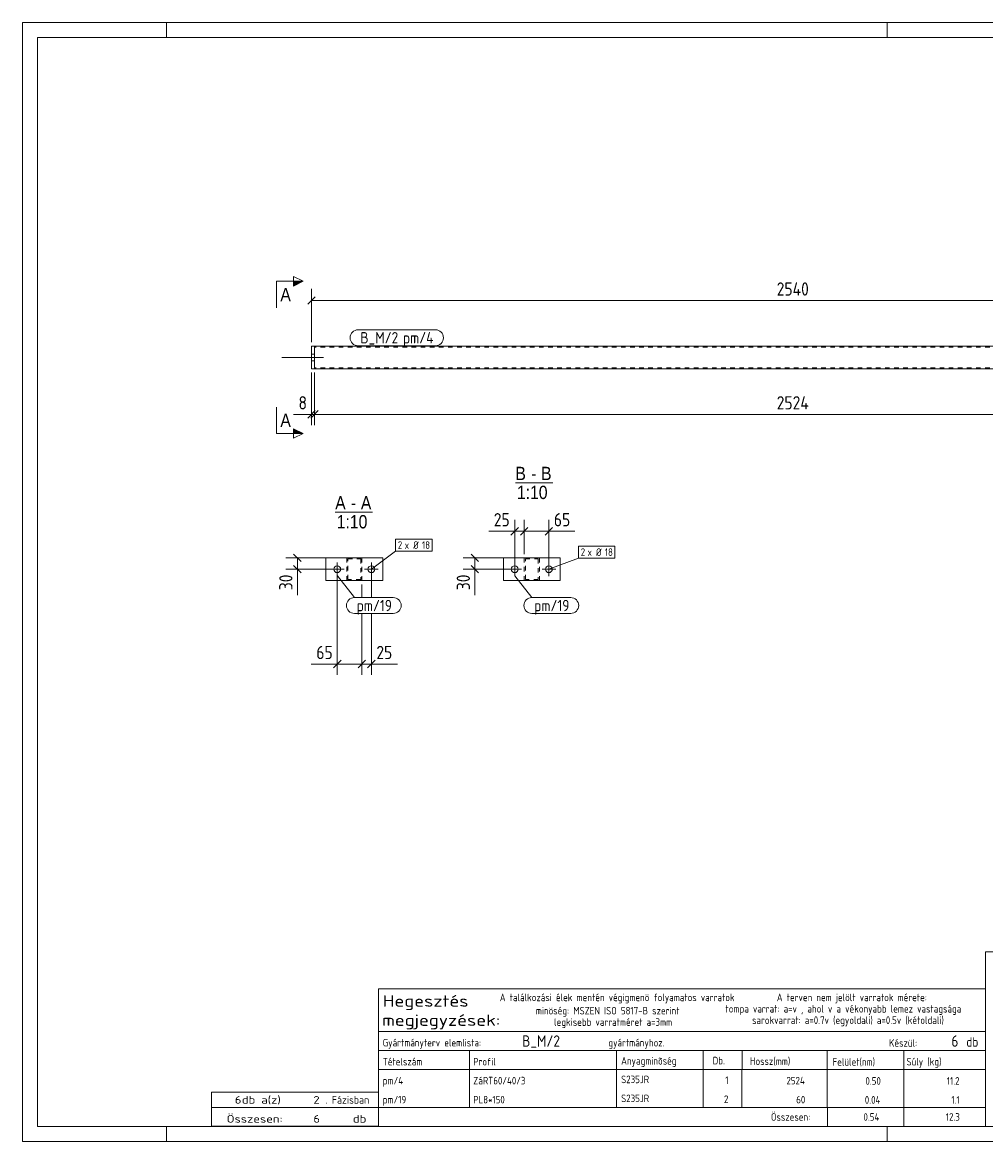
# Model space of a CAD drawing. Header units: millimetres. Extents: x 1 to 419, y 1 to 296.
# Tile 1 of 2: x 1 to 255, y 1 to 296. Entities that reach past the tile are written whole.
import ezdxf

# ---------------------------------------------------------------- set-up
doc = ezdxf.new("R2010")
doc.units = ezdxf.units.MM
doc.header["$LTSCALE"] = 0.6
doc.linetypes.add('XKITLINE00', pattern=[0])
doc.linetypes.add('XKITLINE02', pattern=[4, 2, -2])
for name, color, linetype, lineweight in [('Bolt', 7, 'Continuous', 0), ('BoltMark', 3, 'Continuous', 0), ('DrawingSheet', 5, 'Continuous', 0), ('OtherObjectType', 1, 'Continuous', 0), ('Part', 2, 'Continuous', 0), ('PartMark', 3, 'Continuous', 0), ('Section', 6, 'Continuous', 0), ('Z-DIMENSIONS', 1, 'Continuous', 0)]:
    doc.layers.add(name, color=color, linetype=linetype, lineweight=lineweight)
doc.styles.add('ARIAL', font='ARIAL.TTF')
doc.styles.add('ISOCPEUR', font='ISOCPEUR.TTF')

msp = doc.modelspace()

# ---------------------------------------------------------------- hatches: boundary and pattern name
at = {"layer": 'Section'}
for points in [[(72.5, 227.75), (75, 227.75), (72.5, 226.5)], [(72.5, 188.87), (75, 187.62), (72.5, 187.62)]]:
    msp.add_hatch(color=6, dxfattribs=at).paths.add_polyline_path(points, flags=17)

# ---------------------------------------------------------------- linework, layer by layer
at = {"layer": 'Bolt', "color": 3, "linetype": 'XKITLINE00', "lineweight": 0}
for p, q in [((69.4, 207.68), (80.4, 207.68)), ((69.4, 207.68), (80.4, 207.68)), ((77.2, 208.58), (78, 208.58)), ((77.2, 208.58), (78, 208.58)), ((77.2, 206.78), (78, 206.78)), ((77.2, 206.78), (78, 206.78)), ((84, 150.07), (84, 153.67)), ((93, 150.07), (93, 153.67)), ((130.78, 150.07), (130.78, 153.67)), ((139.78, 150.07), (139.78, 153.67)), ((85.8, 151.87), (82.2, 151.87)), ((94.8, 151.87), (91.2, 151.87)), ((128.98, 151.87), (132.58, 151.87)), ((137.98, 151.87), (141.58, 151.87))]:
    msp.add_line(p, q, dxfattribs=at)
for centre in [(84, 151.87), (93, 151.87), (130.78, 151.87), (139.78, 151.87)]:
    msp.add_circle(centre, 0.9, dxfattribs=at)
at = {"layer": 'BoltMark', "color": 7, "linetype": 'XKITLINE00', "lineweight": 0}
for p, q in [((99.36, 159.83), (108.98, 159.83)), ((99.36, 156.63), (99.36, 159.83)), ((108.98, 156.63), (108.98, 159.83)), ((93, 151.87), (99.36, 156.63)), ((99.36, 156.63), (108.98, 156.63)), ((147.58, 157.97), (157.2, 157.97)), ((147.58, 154.77), (147.58, 157.97)), ((157.2, 154.77), (157.2, 157.97)), ((139.78, 151.87), (147.58, 154.77)), ((147.58, 154.77), (157.2, 154.77))]:
    msp.add_line(p, q, dxfattribs=at)
at = {"layer": 'DrawingSheet', "color": 2, "linetype": 'XKITLINE00', "lineweight": 0}
for p, q in [((419, 296), (1, 296)), ((1, 296), (1, 1)), ((39, 292), (39, 296)), ((229, 292), (229, 296)), ((39, 1), (39, 5)), ((229, 1), (229, 5)), ((1, 1), (419, 1))]:
    msp.add_line(p, q, dxfattribs=at)
at = {"layer": 'DrawingSheet', "color": 3, "linetype": 'XKITLINE00', "lineweight": 0}
for p, q in [((415, 292), (5, 292)), ((5, 292), (5, 5)), ((5, 5), (415, 5))]:
    msp.add_line(p, q, dxfattribs=at)
at = {"layer": 'OtherObjectType', "color": 6, "linetype": 'XKITLINE00', "lineweight": 0}
for p, q in [((130.95, 174.62), (140.83, 174.62)), ((83.45, 166.88), (93.33, 166.88))]:
    msp.add_line(p, q, dxfattribs=at)
at = {"layer": 'OtherObjectType', "color": 7, "linetype": 'XKITLINE00', "lineweight": 0}
for p, q in [((254.84, 51.05), (254.84, 6.75)), ((254.84, 51.05), (415, 51.05)), ((94.84, 30.01), (94.84, 41.26)), ((94.84, 41.26), (254.84, 41.26)), ((254.84, 41.26), (254.84, 30.01)), ((94.84, 30.01), (254.84, 30.01)), ((94.84, 30.01), (254.84, 30.01)), ((94.84, 30.01), (94.84, 25.01)), ((254.84, 30.01), (254.84, 25.01)), ((94.84, 25.01), (254.84, 25.01)), ((94.84, 25.01), (94.84, 20.01)), ((118.84, 25.01), (118.84, 20.01)), ((157.61, 20.01), (157.61, 25.01)), ((180.5, 25.01), (180.5, 20.01)), ((190.7, 25), (190.7, 20.13)), ((213.15, 25.01), (213.15, 20.01)), ((233.33, 25.01), (233.33, 20.01)), ((254.84, 25.01), (254.84, 20.01)), ((94.84, 20.01), (254.84, 20.01)), ((94.84, 20.01), (94.84, 15.01)), ((118.84, 20.01), (118.84, 15.01)), ((157.61, 15.01), (157.61, 20.01)), ((180.5, 20.01), (180.5, 15.01)), ((190.67, 20), (190.67, 15)), ((213.18, 20.01), (213.18, 15.01)), ((233.33, 20.01), (233.33, 15.01)), ((254.84, 20.01), (254.84, 15.01)), ((94.84, 15), (94.84, 10)), ((118.84, 15), (118.84, 10)), ((157.61, 10), (157.61, 15)), ((180.5, 15), (180.5, 10)), ((190.67, 15), (190.67, 10)), ((213.18, 15), (213.18, 10)), ((233.33, 15), (233.33, 10)), ((254.84, 15), (254.84, 10)), ((50.84, 10), (50.84, 14)), ((50.84, 14), (94.84, 14)), ((94.84, 10), (94.84, 14)), ((50.84, 10), (94.84, 10)), ((50.85, 5.02), (50.84, 9.99)), ((50.84, 9.98), (94.74, 9.98)), ((94.84, 10), (254.84, 10)), ((94.84, 10), (94.84, 5)), ((213.19, 10), (213.19, 5)), ((233.31, 10), (233.31, 5)), ((254.84, 10), (254.84, 5)), ((50.89, 5.03), (94.79, 5.03)), ((94.84, 5), (254.84, 5))]:
    msp.add_line(p, q, dxfattribs=at)
at = {"layer": 'Part', "color": 2, "linetype": 'XKITLINE00', "lineweight": 0}
for p, q in [((77.2, 204.68), (77.2, 210.68)), ((78, 210.68), (77.2, 210.68)), ((330.4, 210.68), (78, 210.68)), ((78, 204.68), (78, 210.68)), ((78, 204.68), (77.2, 204.68)), ((330.4, 204.68), (78, 204.68)), ((81, 148.87), (81, 154.87)), ((96, 154.87), (81, 154.87)), ((96, 148.87), (96, 154.87)), ((127.78, 148.87), (127.78, 154.87)), ((127.78, 154.87), (142.78, 154.87)), ((142.78, 154.87), (142.78, 148.87)), ((96, 148.87), (81, 148.87)), ((142.78, 148.87), (127.78, 148.87))]:
    msp.add_line(p, q, dxfattribs=at)
at = {"layer": 'Part', "color": 7, "linetype": 'XKITLINE02', "lineweight": 0}
for p, q in [((78, 204.68), (78, 210.68)), ((330.4, 210.38), (78, 210.38)), ((330.4, 204.98), (78, 204.98)), ((90.5, 154.87), (86.5, 154.87)), ((86.5, 154.87), (86.5, 148.87)), ((86.8, 149.17), (86.8, 154.57)), ((86.8, 154.57), (90.2, 154.57)), ((90.2, 154.57), (90.2, 149.17)), ((90.5, 148.87), (90.5, 154.87)), ((137.28, 154.87), (133.28, 154.87)), ((133.28, 154.87), (133.28, 148.87)), ((133.58, 149.17), (133.58, 154.57)), ((133.58, 154.57), (136.98, 154.57)), ((136.98, 154.57), (136.98, 149.17)), ((137.28, 148.87), (137.28, 154.87)), ((86.5, 148.87), (90.5, 148.87)), ((90.2, 149.17), (86.8, 149.17)), ((133.28, 148.87), (137.28, 148.87)), ((136.98, 149.17), (133.58, 149.17))]:
    msp.add_line(p, q, dxfattribs=at)
at = {"layer": 'PartMark', "color": 7, "linetype": 'XKITLINE00', "lineweight": 0}
for p, q in [((89.5, 214.98), (109.9, 214.98)), ((89.5, 210.78), (109.9, 210.78)), ((84.03, 150.1), (88.53, 144.4)), ((130.81, 150.1), (135.31, 144.4)), ((88.53, 144.4), (98.75, 144.4)), ((135.31, 144.4), (145.54, 144.4)), ((88.53, 140.2), (98.75, 140.2)), ((135.31, 140.2), (145.54, 140.2))]:
    msp.add_line(p, q, dxfattribs=at)
for centre, start, end in [((89.5, 212.88), 90, 270), ((109.9, 212.88), 270, 90), ((88.53, 142.3), 90, 270), ((98.75, 142.3), 270, 90), ((135.31, 142.3), 90, 270), ((145.54, 142.3), 270, 90)]:
    msp.add_arc(centre, 2.1, start, end, dxfattribs=at)
at = {"layer": 'Section', "color": 6, "linetype": 'XKITLINE00', "lineweight": 0}
for p, q in [((68, 227.75), (68, 220.75)), ((68, 227.75), (75, 227.75)), ((72.5, 226.5), (72.5, 229)), ((72.5, 229), (75, 227.75)), ((75, 227.75), (72.5, 226.5)), ((68, 187.62), (68, 194.62)), ((75, 187.62), (72.5, 188.87)), ((72.5, 188.87), (72.5, 186.37)), ((68, 187.62), (75, 187.62)), ((75, 187.62), (72.5, 186.37))]:
    msp.add_line(p, q, dxfattribs=at)
at = {"layer": 'Z-DIMENSIONS', "color": 7, "linetype": 'XKITLINE00', "lineweight": 0}
for p, q in [((77.2, 211.68), (77.2, 225.73)), ((78.19, 223.67), (76.21, 221.69)), ((77.2, 222.68), (331.2, 222.68)), ((77.2, 203.68), (77.2, 189.88)), ((78, 203.68), (78, 189.88)), ((78, 203.68), (78, 189.88)), ((77.2, 192.68), (72.47, 192.68)), ((77.2, 192.68), (72.47, 192.68)), ((78.19, 193.67), (76.21, 191.69)), ((78.99, 193.67), (77.01, 191.69)), ((78.99, 193.67), (77.01, 191.69)), ((77.2, 192.68), (78, 192.68)), ((78, 192.68), (330.4, 192.68)), ((131.77, 162.86), (129.79, 160.88)), ((130.78, 152.87), (130.78, 164.92)), ((134.27, 162.86), (132.29, 160.88)), ((134.27, 162.86), (132.29, 160.88)), ((133.28, 155.87), (133.28, 164.92)), ((133.28, 155.87), (133.28, 164.92)), ((140.77, 162.86), (138.79, 160.88)), ((139.78, 152.87), (139.78, 164.92)), ((130.78, 161.87), (123.95, 161.87)), ((130.78, 161.87), (123.95, 161.87)), ((130.78, 161.87), (133.28, 161.87)), ((133.28, 161.87), (139.78, 161.87)), ((139.78, 161.87), (146.62, 161.87)), ((139.78, 161.87), (146.62, 161.87)), ((85.5, 154.87), (70.45, 154.87)), ((72.51, 155.86), (74.49, 153.88)), ((73.5, 151.87), (73.5, 154.87)), ((132.28, 154.87), (117.23, 154.87)), ((119.29, 155.86), (121.27, 153.88)), ((120.28, 151.87), (120.28, 154.87)), ((83, 151.87), (70.45, 151.87)), ((72.51, 152.86), (74.49, 150.88)), ((73.5, 151.87), (73.5, 145.03)), ((73.5, 151.87), (73.5, 145.03)), ((84, 150.87), (84, 124.07)), ((93, 150.87), (93, 144.4)), ((129.78, 151.87), (117.23, 151.87)), ((119.29, 152.86), (121.27, 150.88)), ((120.28, 151.87), (120.28, 145.03)), ((120.28, 151.87), (120.28, 145.03)), ((90.5, 147.87), (90.5, 144.4)), ((90.5, 147.87), (90.5, 144.4)), ((90.5, 140.2), (90.5, 124.07)), ((90.5, 140.2), (90.5, 124.07)), ((93, 140.2), (93, 124.07)), ((84, 126.87), (77.16, 126.87)), ((84, 126.87), (77.16, 126.87)), ((84.99, 127.86), (83.01, 125.88)), ((84, 126.87), (90.5, 126.87)), ((91.49, 127.86), (89.51, 125.88)), ((91.49, 127.86), (89.51, 125.88)), ((90.5, 126.87), (93, 126.87)), ((93.99, 127.86), (92.01, 125.88)), ((93, 126.87), (99.84, 126.87)), ((93, 126.87), (99.84, 126.87))]:
    msp.add_line(p, q, dxfattribs=at)
at = {"layer": 'Z-DIMENSIONS', "color": 3}
for p in [(77.2, 222.68), (77.2, 192.68), (78, 192.68), (78, 192.68), (130.78, 161.87), (133.28, 161.87), (133.28, 161.87), (139.78, 161.87), (73.5, 154.87), (120.28, 154.87), (73.5, 151.87), (120.28, 151.87), (84, 126.87), (90.5, 126.87), (90.5, 126.87), (93, 126.87)]:
    msp.add_point(p, dxfattribs=at)

# ---------------------------------------------------------------- texts
at = {"layer": 'BoltMark', "color": 3, "style": 'ISOCPEUR', "width": 0.85}
for s, p in [('x Ø', (101.77, 157.23)), ('2', (99.96, 157.23)), ('18', (106.32, 157.23)), ('2', (148.18, 155.37)), ('x Ø', (149.98, 155.37)), ('18', (154.53, 155.37))]:
    msp.add_text(s, height=2, dxfattribs=at).set_placement(p)
at = {"layer": 'OtherObjectType', "color": 6, "style": 'ARIAL', "width": 0.85}
for s, p in [('B', (130.95, 175.37)), ('B', (137.72, 175.37)), ('-', (135.11, 175.37)), ('A', (83.45, 167.63)), ('A', (90.22, 167.63)), ('1:10', (131.35, 170.37)), ('-', (87.61, 167.63)), ('1:10', (83.85, 162.63))]:
    msp.add_text(s, height=3.5, dxfattribs=at).set_placement(p)
at = {"layer": 'OtherObjectType', "color": 7, "style": 'ISOCPEUR'}
for s, height, width, p in [('Hegesztés', 3, 1.19, (95.99, 36.57)), ('A találkozási élek mentén végigmenö folyamatos varratok', 2, 0.85, (126.84, 38.01)), ('A terven nem jelölt varratok mérete:', 2, 0.85, (199.86, 38.01)), ('minöség: MSZEN ISO 5817-B szerint', 2, 0.85, (136.34, 34.51)), ('tompa varrat: a=v , ahol v a vékonyabb lemez vastagsága', 2, 0.85, (186.34, 35.01)), ('megjegyzések:', 3, 1.19, (95.84, 31.51)), ('legkisebb varratméret a=3mm', 2, 0.85, (141.16, 31.51)), ('sarokvarrat: a=0.7v (egyoldali) a=0.5v (kétoldali)', 2, 0.85, (193.34, 32.01)), ('Gyártmányterv elemlista:                               gyártmányhoz.', 2, 0.85, (95.99, 26.07)), ('Készül:', 2, 0.85, (229.47, 26.01)), ('db', 2.5, 0.85, (249.84, 26.01)), ('Anyagminõség', 2, 0.85, (158.83, 21.29)), ('Tételszám', 2, 0.85, (95.99, 21.07)), ('Profil', 2, 0.85, (119.84, 21.07)), ('Db.', 2, 0.85, (182.96, 21.35)), ('Hossz(mm)', 2, 0.85, (192.78, 21.21)), ('Felület(nm)', 2, 0.85, (214.56, 21.01)), ('Súly (kg)', 2, 0.85, (234.05, 21.07)), ('6', 2, 1.211571, (56.99, 11)), ('db a(z)', 2, 1.211571, (58.84, 11)), ('2', 2, 1.211571, (77.7, 11)), ('. Fázisban', 2, 0.935, (80.84, 11)), ('Összesen:', 2, 0.85, (198.33, 6.5)), ('Összesen:            db', 2, 1.211571, (54.84, 6)), ('6', 2, 1.211571, (77.7, 6))]:
    msp.add_text(s, height=height, dxfattribs=dict(at, width=width)).set_placement(p)
at = {"layer": 'OtherObjectType', "color": 5, "style": 'ISOCPEUR', "width": 0.85}
for s, height, p in [('B_M/2', 3, (132.74, 26.01)), ('6', 3, (245.89, 26.01)), ('pm/4', 2, (95.99, 16.07)), ('ZáRT60/40/3', 2, (119.84, 16.07)), ('S235JR', 2, (158.83, 16.4)), ('1', 2, (186.28, 16.17)), ('2524', 2, (202.41, 16.07)), ('0.50', 2, (223.23, 16)), ('11.2', 2, (244.68, 16)), ('pm/19', 2, (95.99, 11.06)), ('PL8*150', 2, (119.84, 11.06)), ('S235JR', 2, (158.83, 11.4)), ('2', 2, (185.94, 11.17)), ('60', 2, (204.98, 11.06)), ('0.04', 2, (223.06, 11)), ('1.1', 2, (245.88, 11)), ('0.54', 2, (222.72, 6.5)), ('12.3', 2, (244.41, 6.5))]:
    msp.add_text(s, height=height, dxfattribs=at).set_placement(p)
at = {"layer": 'PartMark', "color": 1, "style": 'ISOCPEUR', "width": 0.85}
msp.add_text('B_M/2', height=3, dxfattribs=at).set_placement((90.1, 211.38))
at = {"layer": 'PartMark', "color": 3, "style": 'ISOCPEUR', "width": 0.85}
for s, p in [('pm/4', (101.31, 211.38)), ('pm/19', (89.13, 140.8)), ('pm/19', (135.91, 140.8))]:
    msp.add_text(s, height=3, dxfattribs=at).set_placement(p)
at = {"layer": 'Section', "color": 6, "style": 'ARIAL', "width": 0.85}
for p in [(69, 222.5), (69, 189.37)]:
    msp.add_text('A', height=3.5, dxfattribs=at).set_placement(p)
at = {"layer": 'Z-DIMENSIONS', "color": 3, "style": 'ISOCPEUR', "width": 0.85}
for s, p in [('2540', (199.84, 223.98)), ('8', (73.78, 193.98)), ('2524', (199.84, 193.98)), ('25', (125.26, 163.17)), ('65', (141.1, 163.17)), ('65', (78.48, 128.17)), ('25', (94.31, 128.17))]:
    msp.add_text(s, height=3.5, dxfattribs=at).set_placement(p)
for p in [(72.2, 146.34), (118.98, 146.34)]:
    msp.add_text('30', height=3.5, rotation=90.0002, dxfattribs=at).set_placement(p)

doc.saveas('drawing.dxf')
